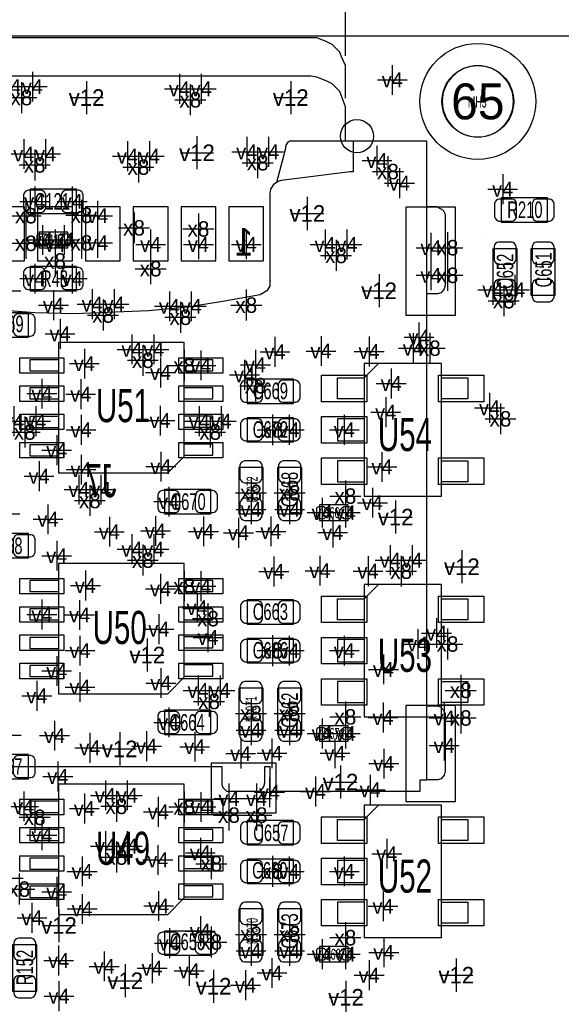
# Model space of a CAD drawing. Extents: x -36 to 384, y -28 to 269.
# Tile 45 of 53: x 30 to 42, y 58 to 80. Entities that reach past the tile are written whole.
import ezdxf
from ezdxf.enums import TextEntityAlignment as Align

# ---------------------------------------------------------------- set-up
doc = ezdxf.new("R2010")
doc.units = 0
for name, color, linetype in [('BG_OUTLINE', 7, 'CONTINUOUS'), ('BG_PANEL', 7, 'CONTINUOUS'), ('MA_NCLEGEND-1-16', 7, 'CONTINUOUS'), ('MA_NCLEGEND-1-2', 7, 'CONTINUOUS'), ('MA_NCLEGEND-14-15', 7, 'CONTINUOUS'), ('MA_NCLEGEND-15-16', 7, 'CONTINUOUS'), ('MA_NCLEGEND-2-3', 7, 'CONTINUOUS'), ('MA_NCLEGEND-3-14', 7, 'CONTINUOUS'), ('PG_ASSEMBLY_BOTTOM', 7, 'CONTINUOUS'), ('PG_ASSEMBLY_TOP', 7, 'CONTINUOUS'), ('PIN_BOTTOM', 7, 'CONTINUOUS'), ('PIN_TOP', 7, 'CONTINUOUS'), ('RD_ASSEMBLY_BOTTOM', 7, 'CONTINUOUS'), ('RD_ASSEMBLY_TOP', 7, 'CONTINUOUS')]:
    doc.layers.add(name, color=color, linetype=linetype)

# ---------------------------------------------------------------- blocks, each defined once
blk = doc.blocks.new('FIGURE_CROSS')
for points in [[(0, 0.5), (0, -0.5)], [(-0.5, 0), (0.5, 0)]]:
    blk.add_lwpolyline(points)
blk = doc.blocks.new('FIGURE_CIRCLE')
blk.add_circle((0, 0), 0.5)

msp = doc.modelspace()

# ---------------------------------------------------------------- linework, layer by layer
at = {"layer": 'BG_OUTLINE'}
msp.add_lwpolyline([(50.000002, 0), (50.000002, 79.999992), (0, 79.999992), (0, 0)], close=True, dxfattribs=at)
at = {"layer": 'BG_PANEL'}
for points in [[(34.726093, 75.9587), (34.725889, 75.9587)], [(40.622195, 75.453697), (40.621001, 75.453697)]]:
    msp.add_lwpolyline(points, dxfattribs=at)
at = {"layer": 'PG_ASSEMBLY_BOTTOM'}
for points in [[(37.453291, 79.545688), (37.453291, 83.11929), (37.364899, 83.339991), (37.320703, 83.450176), (37.144503, 83.626681), (37.012093, 83.693), (36.791392, 83.759091), (36.659109, 83.781189), (27.261591, 83.781189), (27.107109, 83.759091), (26.886408, 83.693), (26.798295, 83.648779), (26.599591, 83.450176), (26.533602, 83.339991), (26.467308, 83.11929), (26.44521, 82.98688), (26.44521, 79.501492)], [(37.453291, 78.5749), (37.453291, 79.324987), (37.364899, 79.52359), (37.320703, 79.633877), (37.144503, 79.810381), (37.012093, 79.876396), (36.791392, 79.964788), (27.107109, 79.964788), (26.886408, 79.876396), (26.798295, 79.832479), (26.599591, 79.655975), (26.533602, 79.52359), (26.467308, 79.303194), (26.44521, 79.170581), (26.44521, 78.641194)], [(37.453291, 77.582293), (37.453291, 78.376297), (37.320703, 78.729383), (37.144503, 78.905887), (37.012093, 78.972181), (36.791392, 79.060294), (36.659109, 79.082392), (27.261591, 79.082392), (27.107109, 79.060294), (26.886408, 78.972181), (26.776197, 78.905887), (26.599591, 78.729383), (26.533602, 78.619096), (26.467308, 78.398675), (26.44521, 78.266087), (26.44521, 77.582293)], [(27.813, 63.199289), (34.6075, 63.199289), (34.6075, 62.779885), (34.629598, 62.713895), (34.717711, 62.625478), (35.4457, 62.625478), (35.511994, 62.647576), (35.578009, 62.735993), (35.600107, 62.824081), (35.600107, 63.199289), (35.710597, 63.199289), (35.710597, 62.625478), (39.173912, 62.625478), (39.173912, 62.8904), (39.328293, 62.8904), (39.328293, 77.582293)], [(39.328293, 77.582293), (37.629592, 77.582293), (37.629592, 76.876377), (37.563298, 76.875894), (35.97529, 76.677799), (35.908996, 76.655676), (35.798811, 76.589687), (35.732491, 76.4794), (35.710597, 76.390983), (35.710597, 74.251287), (35.644303, 74.140898), (35.489896, 74.052684), (34.629598, 73.898277), (33.813191, 73.765994), (32.930795, 73.67778), (31.210301, 73.611486), (30.305807, 73.633584), (29.224707, 73.721798)], [(37.629592, 77.582293), (36.173689, 77.582293), (36.129697, 77.560195), (36.085501, 77.493876), (36.063403, 77.383691), (35.8648, 76.633578)], [(39.328293, 76.082195), (39.548791, 76.082195), (39.703197, 75.993981), (39.747393, 75.90569), (39.747393, 74.273385), (39.725295, 74.185094), (39.659306, 74.09688), (39.570889, 74.074782), (39.328293, 74.074782)], [(39.328293, 64.588898), (39.548791, 64.588898), (39.637208, 64.5668), (39.703197, 64.500785), (39.747393, 64.412698), (39.747393, 63.089079), (39.725295, 63.000687), (39.659306, 62.912498), (39.570889, 62.8904), (39.328293, 62.8904)]]:
    msp.add_lwpolyline(points, dxfattribs=at)
at = {"layer": 'PG_ASSEMBLY_TOP'}
msp.add_lwpolyline([(41.319018, 78.499843, 1), (39.68082, 78.499843, 1), (41.319018, 78.499843)], format="xyb", dxfattribs=at)
for points in [[(31.2674, 76.4794), (30.2006, 76.4794), (30.2006, 75.9206), (31.2674, 75.9206)], [(42.10431, 76.27874), (41.03751, 76.27874), (41.03751, 75.71994), (42.10431, 75.71994)], [(40.84701, 75.11034), (40.84701, 74.04354), (41.40581, 74.04354), (41.40581, 75.11034)], [(41.72331, 75.11034), (41.72331, 74.04354), (42.28211, 74.04354), (42.28211, 75.11034)], [(30.2006, 74.1426), (31.2674, 74.1426), (31.2674, 74.7014), (30.2006, 74.7014)], [(30.1625, 73.6346), (29.0957, 73.6346), (29.0957, 73.0758), (30.1625, 73.0758)], [(33.7439, 72.9488), (30.8483, 72.9488), (30.8483, 69.9516), (33.3629, 69.9516), (33.7439, 70.3326)], [(37.8841, 69.4182), (39.6621, 69.4182), (39.6621, 72.4662), (37.8841, 72.4662)], [(36.2585, 72.1106), (35.1917, 72.1106), (35.1917, 71.5518), (36.2585, 71.5518)], [(36.2585, 71.2216), (35.1917, 71.2216), (35.1917, 70.6628), (36.2585, 70.6628)], [(35.56, 69.0118), (35.56, 70.0786), (35.0012, 70.0786), (35.0012, 69.0118)], [(35.8902, 70.0786), (35.8902, 69.0118), (36.449, 69.0118), (36.449, 70.0786)], [(34.3535, 69.5706), (33.2867, 69.5706), (33.2867, 69.0118), (34.3535, 69.0118)], [(30.1625, 68.5546), (29.0957, 68.5546), (29.0957, 67.9958), (30.1625, 67.9958)], [(33.7439, 67.8688), (30.8483, 67.8688), (30.8483, 64.8716), (33.3629, 64.8716), (33.7439, 65.2526)], [(37.8841, 64.3382), (39.6621, 64.3382), (39.6621, 67.3862), (37.8841, 67.3862)], [(36.2585, 67.0306), (35.1917, 67.0306), (35.1917, 66.4718), (36.2585, 66.4718)], [(36.2585, 66.1416), (35.1917, 66.1416), (35.1917, 65.5828), (36.2585, 65.5828)], [(35.56, 63.9318), (35.56, 64.9986), (35.0012, 64.9986), (35.0012, 63.9318)], [(35.8902, 64.9986), (35.8902, 63.9318), (36.449, 63.9318), (36.449, 64.9986)], [(34.3535, 64.4906), (33.2867, 64.4906), (33.2867, 63.9318), (34.3535, 63.9318)], [(30.1625, 63.4746), (29.0957, 63.4746), (29.0957, 62.9158), (30.1625, 62.9158)], [(33.7439, 62.7888), (30.8483, 62.7888), (30.8483, 59.7916), (33.3629, 59.7916), (33.7439, 60.1726)], [(37.8841, 59.2582), (39.6621, 59.2582), (39.6621, 62.3062), (37.8841, 62.3062)], [(36.2585, 61.9506), (35.1917, 61.9506), (35.1917, 61.3918), (36.2585, 61.3918)], [(36.2585, 61.0616), (35.1917, 61.0616), (35.1917, 60.5028), (36.2585, 60.5028)], [(35.56, 58.8518), (35.56, 59.9186), (35.0012, 59.9186), (35.0012, 58.8518)], [(35.8902, 59.9186), (35.8902, 58.8518), (36.449, 58.8518), (36.449, 59.9186)], [(34.3535, 59.4106), (33.2867, 59.4106), (33.2867, 58.8518), (34.3535, 58.8518)], [(30.353, 58.0263), (30.353, 59.0931), (29.7942, 59.0931), (29.7942, 58.0263)]]:
    msp.add_lwpolyline(points, close=True, dxfattribs=at)
for points in [[(31.0642, 75.4888), (30.4038, 75.4888), (30.4038, 75.1332), (31.0642, 75.1332), (31.0642, 75.4888)], [(30.8483, 72.5551), (30.1879, 72.5551), (30.1879, 72.3011), (30.8483, 72.3011)], [(33.7439, 72.3011), (34.4043, 72.3011), (34.4043, 72.5551), (33.7439, 72.5551)], [(37.8841, 71.6534), (37.2745, 71.6534), (37.2745, 72.136), (37.8841, 72.136), (38.2143, 72.4662)], [(39.6621, 72.136), (40.2717, 72.136), (40.2717, 71.6534), (39.6621, 71.6534)], [(30.8483, 71.9074), (30.1879, 71.9074), (30.1879, 71.6534), (30.8483, 71.6534)], [(33.7439, 71.6534), (34.4043, 71.6534), (34.4043, 71.9074), (33.7439, 71.9074)], [(30.8483, 71.247), (30.1879, 71.247), (30.1879, 70.993), (30.8483, 70.993)], [(33.7439, 71.0057), (34.4043, 71.0057), (34.4043, 71.2597), (33.7439, 71.2597)], [(37.8841, 71.1962), (37.2745, 71.1962), (37.2745, 70.6882), (37.8841, 70.6882)], [(30.8483, 70.5993), (30.1879, 70.5993), (30.1879, 70.3453), (30.8483, 70.3453)], [(33.7439, 70.358), (34.4043, 70.358), (34.4043, 70.612), (33.7439, 70.612)], [(37.8841, 70.231), (37.2745, 70.231), (37.2745, 69.7484), (37.8841, 69.7484)], [(39.6621, 70.231), (40.2717, 70.231), (40.2717, 69.7484), (39.6621, 69.7484)], [(37.5158, 69.215), (36.8554, 69.215), (36.8554, 68.8594), (37.5158, 68.8594), (37.5158, 69.215)], [(30.8483, 67.4751), (30.1879, 67.4751), (30.1879, 67.2211), (30.8483, 67.2211)], [(33.7439, 67.2211), (34.4043, 67.2211), (34.4043, 67.4751), (33.7439, 67.4751)], [(37.8841, 66.5734), (37.2745, 66.5734), (37.2745, 67.056), (37.8841, 67.056), (38.2143, 67.3862)], [(39.6621, 67.056), (40.2717, 67.056), (40.2717, 66.5734), (39.6621, 66.5734)], [(30.8483, 66.8274), (30.1879, 66.8274), (30.1879, 66.5734), (30.8483, 66.5734)], [(33.7439, 66.5734), (34.4043, 66.5734), (34.4043, 66.8274), (33.7439, 66.8274)], [(30.8483, 66.167), (30.1879, 66.167), (30.1879, 65.913), (30.8483, 65.913)], [(33.7439, 65.9257), (34.4043, 65.9257), (34.4043, 66.1797), (33.7439, 66.1797)], [(37.8841, 66.1162), (37.2745, 66.1162), (37.2745, 65.6082), (37.8841, 65.6082)], [(30.8483, 65.5193), (30.1879, 65.5193), (30.1879, 65.2653), (30.8483, 65.2653)], [(33.7439, 65.278), (34.4043, 65.278), (34.4043, 65.532), (33.7439, 65.532)], [(37.8841, 65.151), (37.2745, 65.151), (37.2745, 64.6684), (37.8841, 64.6684)], [(39.6621, 65.151), (40.2717, 65.151), (40.2717, 64.6684), (39.6621, 64.6684)], [(37.5158, 64.135), (36.8554, 64.135), (36.8554, 63.7794), (37.5158, 63.7794), (37.5158, 64.135)], [(30.8483, 62.3951), (30.1879, 62.3951), (30.1879, 62.1411), (30.8483, 62.1411)], [(33.7439, 62.1411), (34.4043, 62.1411), (34.4043, 62.3951), (33.7439, 62.3951)], [(37.8841, 61.4934), (37.2745, 61.4934), (37.2745, 61.976), (37.8841, 61.976), (38.2143, 62.3062)], [(39.6621, 61.976), (40.2717, 61.976), (40.2717, 61.4934), (39.6621, 61.4934)], [(30.8483, 61.7474), (30.1879, 61.7474), (30.1879, 61.4934), (30.8483, 61.4934)], [(33.7439, 61.4934), (34.4043, 61.4934), (34.4043, 61.7474), (33.7439, 61.7474)], [(30.8483, 61.087), (30.1879, 61.087), (30.1879, 60.833), (30.8483, 60.833)], [(33.7439, 60.8457), (34.4043, 60.8457), (34.4043, 61.0997), (33.7439, 61.0997)], [(37.8841, 61.0362), (37.2745, 61.0362), (37.2745, 60.5282), (37.8841, 60.5282)], [(30.8483, 60.4393), (30.1879, 60.4393), (30.1879, 60.1853), (30.8483, 60.1853)], [(33.7439, 60.198), (34.4043, 60.198), (34.4043, 60.452), (33.7439, 60.452)], [(37.8841, 60.071), (37.2745, 60.071), (37.2745, 59.5884), (37.8841, 59.5884)], [(39.6621, 60.071), (40.2717, 60.071), (40.2717, 59.5884), (39.6621, 59.5884)], [(37.5158, 59.055), (36.8554, 59.055), (36.8554, 58.6994), (37.5158, 58.6994), (37.5158, 59.055)]]:
    msp.add_lwpolyline(points, dxfattribs=at)
at = {"layer": 'PIN_BOTTOM'}
for points in [[(30.070552, 74.831194), (30.070552, 76.075794), (29.270452, 76.075794), (29.270452, 74.831194)], [(31.170651, 74.831194), (31.170651, 76.075794), (30.370551, 76.075794), (30.370551, 74.831194)], [(32.270446, 74.831194), (32.270446, 76.075794), (31.470346, 76.075794), (31.470346, 74.831194)], [(33.370545, 74.831194), (33.370545, 76.075794), (32.570445, 76.075794), (32.570445, 74.831194)], [(34.470543, 74.831194), (34.470543, 76.075794), (33.670443, 76.075794), (33.670443, 74.831194)], [(35.570643, 74.831194), (35.570643, 76.075794), (34.770543, 76.075794), (34.770543, 74.831194)], [(39.986991, 73.578999), (39.986991, 76.068199), (38.843991, 76.068199), (38.843991, 73.578999)], [(39.986991, 62.388496), (39.986991, 64.598296), (38.843991, 64.598296), (38.843991, 62.388496)], [(35.859695, 62.126901), (35.859695, 63.269901), (34.361095, 63.269901), (34.361095, 62.126901)]]:
    msp.add_lwpolyline(points, close=True, dxfattribs=at)
msp.add_circle((40.499919, 78.499843), 1.3335, dxfattribs=at)
at = {"layer": 'PIN_TOP'}
for points in [[(30.4546, 76.454), (30.1498, 76.454, 0.294587), (30.0482, 76.3524), (30.0482, 76.0476, 0.294587), (30.1498, 75.946), (30.4546, 75.946, 0.294587), (30.5562, 76.0476), (30.5562, 76.3524, 0.294587)], [(31.3182, 76.454), (31.0134, 76.454, 0.294587), (30.9118, 76.3524), (30.9118, 76.0476, 0.294587), (31.0134, 75.946), (31.3182, 75.946, 0.294587), (31.4198, 76.0476), (31.4198, 76.3524, 0.294587)], [(41.29151, 76.25334), (40.98671, 76.25334, 0.294587), (40.88511, 76.15174), (40.88511, 75.84694, 0.294587), (40.98671, 75.74534), (41.29151, 75.74534, 0.294587), (41.39311, 75.84694), (41.39311, 76.15174, 0.294587)], [(42.15511, 76.25334), (41.85031, 76.25334, 0.294587), (41.74871, 76.15174), (41.74871, 75.84694, 0.294587), (41.85031, 75.74534), (42.15511, 75.74534, 0.294587), (42.25671, 75.84694), (42.25671, 76.15174, 0.294587)], [(30.611089, 75.2221, -0.414214), (30.560289, 75.1713), (30.407889, 75.1713, -0.414214), (30.357089, 75.2221), (30.357089, 75.3999, -0.414214), (30.407889, 75.4507), (30.560289, 75.4507, -0.414214), (30.611089, 75.3999)], [(31.110911, 75.2221, -0.414214), (31.060111, 75.1713), (30.907711, 75.1713, -0.414214), (30.856911, 75.2221), (30.856911, 75.3999, -0.414214), (30.907711, 75.4507), (31.060111, 75.4507, -0.414214), (31.110911, 75.3999)], [(40.87241, 75.16114), (40.87241, 74.85634, 0.294587), (40.97401, 74.75474), (41.27881, 74.75474, 0.294587), (41.38041, 74.85634), (41.38041, 75.16114, 0.294587), (41.27881, 75.26274), (40.97401, 75.26274, 0.294587)], [(41.74871, 75.16114), (41.74871, 74.85634, 0.294587), (41.85031, 74.75474), (42.15511, 74.75474, 0.294587), (42.25671, 74.85634), (42.25671, 75.16114, 0.294587), (42.15511, 75.26274), (41.85031, 75.26274, 0.294587)], [(30.1498, 74.168), (30.4546, 74.168, 0.294587), (30.5562, 74.2696), (30.5562, 74.5744, 0.294587), (30.4546, 74.676), (30.1498, 74.676, 0.294587), (30.0482, 74.5744), (30.0482, 74.2696, 0.294587)], [(31.0134, 74.168), (31.3182, 74.168, 0.294587), (31.4198, 74.2696), (31.4198, 74.5744, 0.294587), (31.3182, 74.676), (31.0134, 74.676, 0.294587), (30.9118, 74.5744), (30.9118, 74.2696, 0.294587)], [(40.87241, 74.29754), (40.87241, 73.99274, 0.294587), (40.97401, 73.89114), (41.27881, 73.89114, 0.294587), (41.38041, 73.99274), (41.38041, 74.29754, 0.294587), (41.27881, 74.39914), (40.97401, 74.39914, 0.294587)], [(41.74871, 74.29754), (41.74871, 73.99274, 0.294587), (41.85031, 73.89114), (42.15511, 73.89114, 0.294587), (42.25671, 73.99274), (42.25671, 74.29754, 0.294587), (42.15511, 74.39914), (41.85031, 74.39914, 0.294587)], [(30.2133, 73.6092), (29.9085, 73.6092, 0.294587), (29.8069, 73.5076), (29.8069, 73.2028, 0.294587), (29.9085, 73.1012), (30.2133, 73.1012, 0.294587), (30.3149, 73.2028), (30.3149, 73.5076, 0.294587)], [(35.4457, 72.0852), (35.1409, 72.0852, 0.294587), (35.0393, 71.9836), (35.0393, 71.6788, 0.294587), (35.1409, 71.5772), (35.4457, 71.5772, 0.294587), (35.5473, 71.6788), (35.5473, 71.9836, 0.294587)], [(36.3093, 72.0852), (36.0045, 72.0852, 0.294587), (35.9029, 71.9836), (35.9029, 71.6788, 0.294587), (36.0045, 71.5772), (36.3093, 71.5772, 0.294587), (36.4109, 71.6788), (36.4109, 71.9836, 0.294587)], [(35.4457, 71.1962), (35.1409, 71.1962, 0.294587), (35.0393, 71.0946), (35.0393, 70.7898, 0.294587), (35.1409, 70.6882), (35.4457, 70.6882, 0.294587), (35.5473, 70.7898), (35.5473, 71.0946, 0.294587)], [(36.3093, 71.1962), (36.0045, 71.1962, 0.294587), (35.9029, 71.0946), (35.9029, 70.7898, 0.294587), (36.0045, 70.6882), (36.3093, 70.6882, 0.294587), (36.4109, 70.7898), (36.4109, 71.0946, 0.294587)], [(35.5346, 69.8246), (35.5346, 70.1294, 0.294587), (35.433, 70.231), (35.1282, 70.231, 0.294587), (35.0266, 70.1294), (35.0266, 69.8246, 0.294587), (35.1282, 69.723), (35.433, 69.723, 0.294587)], [(35.9156, 70.1294), (35.9156, 69.8246, 0.294587), (36.0172, 69.723), (36.322, 69.723, 0.294587), (36.4236, 69.8246), (36.4236, 70.1294, 0.294587), (36.322, 70.231), (36.0172, 70.231, 0.294587)], [(33.5407, 69.5452), (33.2359, 69.5452, 0.294587), (33.1343, 69.4436), (33.1343, 69.1388, 0.294587), (33.2359, 69.0372), (33.5407, 69.0372, 0.294587), (33.6423, 69.1388), (33.6423, 69.4436, 0.294587)], [(34.4043, 69.5452), (34.0995, 69.5452, 0.294587), (33.9979, 69.4436), (33.9979, 69.1388, 0.294587), (34.0995, 69.0372), (34.4043, 69.0372, 0.294587), (34.5059, 69.1388), (34.5059, 69.4436, 0.294587)], [(35.5346, 68.961), (35.5346, 69.2658, 0.294587), (35.433, 69.3674), (35.1282, 69.3674, 0.294587), (35.0266, 69.2658), (35.0266, 68.961, 0.294587), (35.1282, 68.8594), (35.433, 68.8594, 0.294587)], [(35.9156, 69.2658), (35.9156, 68.961, 0.294587), (36.0172, 68.8594), (36.322, 68.8594, 0.294587), (36.4236, 68.961), (36.4236, 69.2658, 0.294587), (36.322, 69.3674), (36.0172, 69.3674, 0.294587)], [(36.955197, 68.8975), (36.8427, 68.8975, -0.414214), (36.7919, 68.9483), (36.7919, 69.1261, -0.414214), (36.8427, 69.1769), (36.955197, 69.1769), (37.0459, 69.098897), (37.0459, 68.975503)], [(37.416003, 69.1769), (37.5285, 69.1769, -0.414214), (37.5793, 69.1261), (37.5793, 68.9483, -0.414214), (37.5285, 68.8975), (37.416003, 68.8975), (37.3253, 68.975503), (37.3253, 69.098897)], [(30.2133, 68.5292), (29.9085, 68.5292, 0.294587), (29.8069, 68.4276), (29.8069, 68.1228, 0.294587), (29.9085, 68.0212), (30.2133, 68.0212, 0.294587), (30.3149, 68.1228), (30.3149, 68.4276, 0.294587)], [(35.4457, 67.0052), (35.1409, 67.0052, 0.294587), (35.0393, 66.9036), (35.0393, 66.5988, 0.294587), (35.1409, 66.4972), (35.4457, 66.4972, 0.294587), (35.5473, 66.5988), (35.5473, 66.9036, 0.294587)], [(36.3093, 67.0052), (36.0045, 67.0052, 0.294587), (35.9029, 66.9036), (35.9029, 66.5988, 0.294587), (36.0045, 66.4972), (36.3093, 66.4972, 0.294587), (36.4109, 66.5988), (36.4109, 66.9036, 0.294587)], [(35.4457, 66.1162), (35.1409, 66.1162, 0.294587), (35.0393, 66.0146), (35.0393, 65.7098, 0.294587), (35.1409, 65.6082), (35.4457, 65.6082, 0.294587), (35.5473, 65.7098), (35.5473, 66.0146, 0.294587)], [(36.3093, 66.1162), (36.0045, 66.1162, 0.294587), (35.9029, 66.0146), (35.9029, 65.7098, 0.294587), (36.0045, 65.6082), (36.3093, 65.6082, 0.294587), (36.4109, 65.7098), (36.4109, 66.0146, 0.294587)], [(35.5346, 64.7446), (35.5346, 65.0494, 0.294587), (35.433, 65.151), (35.1282, 65.151, 0.294587), (35.0266, 65.0494), (35.0266, 64.7446, 0.294587), (35.1282, 64.643), (35.433, 64.643, 0.294587)], [(35.9156, 65.0494), (35.9156, 64.7446, 0.294587), (36.0172, 64.643), (36.322, 64.643, 0.294587), (36.4236, 64.7446), (36.4236, 65.0494, 0.294587), (36.322, 65.151), (36.0172, 65.151, 0.294587)], [(33.5407, 64.4652), (33.2359, 64.4652, 0.294587), (33.1343, 64.3636), (33.1343, 64.0588, 0.294587), (33.2359, 63.9572), (33.5407, 63.9572, 0.294587), (33.6423, 64.0588), (33.6423, 64.3636, 0.294587)], [(34.4043, 64.4652), (34.0995, 64.4652, 0.294587), (33.9979, 64.3636), (33.9979, 64.0588, 0.294587), (34.0995, 63.9572), (34.4043, 63.9572, 0.294587), (34.5059, 64.0588), (34.5059, 64.3636, 0.294587)], [(35.5346, 63.881), (35.5346, 64.1858, 0.294587), (35.433, 64.2874), (35.1282, 64.2874, 0.294587), (35.0266, 64.1858), (35.0266, 63.881, 0.294587), (35.1282, 63.7794), (35.433, 63.7794, 0.294587)], [(35.9156, 64.1858), (35.9156, 63.881, 0.294587), (36.0172, 63.7794), (36.322, 63.7794, 0.294587), (36.4236, 63.881), (36.4236, 64.1858, 0.294587), (36.322, 64.2874), (36.0172, 64.2874, 0.294587)], [(36.955197, 63.8175), (36.8427, 63.8175, -0.414214), (36.7919, 63.8683), (36.7919, 64.0461, -0.414214), (36.8427, 64.0969), (36.955197, 64.0969), (37.0459, 64.018897), (37.0459, 63.895503)], [(37.416003, 64.0969), (37.5285, 64.0969, -0.414214), (37.5793, 64.0461), (37.5793, 63.8683, -0.414214), (37.5285, 63.8175), (37.416003, 63.8175), (37.3253, 63.895503), (37.3253, 64.018897)], [(30.2133, 63.4492), (29.9085, 63.4492, 0.294587), (29.8069, 63.3476), (29.8069, 63.0428, 0.294587), (29.9085, 62.9412), (30.2133, 62.9412, 0.294587), (30.3149, 63.0428), (30.3149, 63.3476, 0.294587)], [(35.4457, 61.9252), (35.1409, 61.9252, 0.294587), (35.0393, 61.8236), (35.0393, 61.5188, 0.294587), (35.1409, 61.4172), (35.4457, 61.4172, 0.294587), (35.5473, 61.5188), (35.5473, 61.8236, 0.294587)], [(36.3093, 61.9252), (36.0045, 61.9252, 0.294587), (35.9029, 61.8236), (35.9029, 61.5188, 0.294587), (36.0045, 61.4172), (36.3093, 61.4172, 0.294587), (36.4109, 61.5188), (36.4109, 61.8236, 0.294587)], [(35.4457, 61.0362), (35.1409, 61.0362, 0.294587), (35.0393, 60.9346), (35.0393, 60.6298, 0.294587), (35.1409, 60.5282), (35.4457, 60.5282, 0.294587), (35.5473, 60.6298), (35.5473, 60.9346, 0.294587)], [(36.3093, 61.0362), (36.0045, 61.0362, 0.294587), (35.9029, 60.9346), (35.9029, 60.6298, 0.294587), (36.0045, 60.5282), (36.3093, 60.5282, 0.294587), (36.4109, 60.6298), (36.4109, 60.9346, 0.294587)], [(35.5346, 59.6646), (35.5346, 59.9694, 0.294587), (35.433, 60.071), (35.1282, 60.071, 0.294587), (35.0266, 59.9694), (35.0266, 59.6646, 0.294587), (35.1282, 59.563), (35.433, 59.563, 0.294587)], [(35.9156, 59.9694), (35.9156, 59.6646, 0.294587), (36.0172, 59.563), (36.322, 59.563, 0.294587), (36.4236, 59.6646), (36.4236, 59.9694, 0.294587), (36.322, 60.071), (36.0172, 60.071, 0.294587)], [(33.5407, 59.3852), (33.2359, 59.3852, 0.294587), (33.1343, 59.2836), (33.1343, 58.9788, 0.294587), (33.2359, 58.8772), (33.5407, 58.8772, 0.294587), (33.6423, 58.9788), (33.6423, 59.2836, 0.294587)], [(34.4043, 59.3852), (34.0995, 59.3852, 0.294587), (33.9979, 59.2836), (33.9979, 58.9788, 0.294587), (34.0995, 58.8772), (34.4043, 58.8772, 0.294587), (34.5059, 58.9788), (34.5059, 59.2836, 0.294587)], [(30.3276, 58.8391), (30.3276, 59.1439, 0.294587), (30.226, 59.2455), (29.9212, 59.2455, 0.294587), (29.8196, 59.1439), (29.8196, 58.8391, 0.294587), (29.9212, 58.7375), (30.226, 58.7375, 0.294587)], [(35.5346, 58.801), (35.5346, 59.1058, 0.294587), (35.433, 59.2074), (35.1282, 59.2074, 0.294587), (35.0266, 59.1058), (35.0266, 58.801, 0.294587), (35.1282, 58.6994), (35.433, 58.6994, 0.294587)], [(35.9156, 59.1058), (35.9156, 58.801, 0.294587), (36.0172, 58.6994), (36.322, 58.6994, 0.294587), (36.4236, 58.801), (36.4236, 59.1058, 0.294587), (36.322, 59.2074), (36.0172, 59.2074, 0.294587)], [(36.955197, 58.7375), (36.8427, 58.7375, -0.414214), (36.7919, 58.7883), (36.7919, 58.9661, -0.414214), (36.8427, 59.0169), (36.955197, 59.0169), (37.0459, 58.938897), (37.0459, 58.815503)], [(37.416003, 59.0169), (37.5285, 59.0169, -0.414214), (37.5793, 58.9661), (37.5793, 58.7883, -0.414214), (37.5285, 58.7375), (37.416003, 58.7375), (37.3253, 58.815503), (37.3253, 58.938897)], [(30.3276, 57.9755), (30.3276, 58.2803, 0.294587), (30.226, 58.3819), (29.9212, 58.3819, 0.294587), (29.8196, 58.2803), (29.8196, 57.9755, 0.294587), (29.9212, 57.8739), (30.226, 57.8739, 0.294587)]]:
    msp.add_lwpolyline(points, format="xyb", close=True, dxfattribs=at)
for points in [[(30.9753, 72.603106), (30.9753, 72.247506), (29.9593, 72.247506), (29.9593, 72.603106)], [(34.6329, 72.603106), (34.6329, 72.247506), (33.6169, 72.247506), (33.6169, 72.603106)], [(36.9062, 71.587411), (36.9062, 72.197011), (37.9476, 72.197011), (37.9476, 71.587411)], [(39.5986, 71.587411), (39.5986, 72.197011), (40.64, 72.197011), (40.64, 71.587411)], [(30.9753, 71.953095), (30.9753, 71.597495), (29.9593, 71.597495), (29.9593, 71.953095)], [(34.6329, 71.953095), (34.6329, 71.597495), (33.6169, 71.597495), (33.6169, 71.953095)], [(30.9753, 71.302905), (30.9753, 70.947305), (29.9593, 70.947305), (29.9593, 71.302905)], [(34.6329, 71.302905), (34.6329, 70.947305), (33.6169, 70.947305), (33.6169, 71.302905)], [(36.9062, 70.6374), (36.9062, 71.247), (37.9476, 71.247), (37.9476, 70.6374)], [(30.9753, 70.652894), (30.9753, 70.297294), (29.9593, 70.297294), (29.9593, 70.652894)], [(34.6329, 70.652894), (34.6329, 70.297294), (33.6169, 70.297294), (33.6169, 70.652894)], [(36.9062, 69.687389), (36.9062, 70.296989), (37.9476, 70.296989), (37.9476, 69.687389)], [(39.5986, 69.687389), (39.5986, 70.296989), (40.64, 70.296989), (40.64, 69.687389)], [(30.9753, 67.523106), (30.9753, 67.167506), (29.9593, 67.167506), (29.9593, 67.523106)], [(34.6329, 67.523106), (34.6329, 67.167506), (33.6169, 67.167506), (33.6169, 67.523106)], [(36.9062, 66.507411), (36.9062, 67.117011), (37.9476, 67.117011), (37.9476, 66.507411)], [(39.5986, 66.507411), (39.5986, 67.117011), (40.64, 67.117011), (40.64, 66.507411)], [(30.9753, 66.873095), (30.9753, 66.517495), (29.9593, 66.517495), (29.9593, 66.873095)], [(34.6329, 66.873095), (34.6329, 66.517495), (33.6169, 66.517495), (33.6169, 66.873095)], [(30.9753, 66.222905), (30.9753, 65.867305), (29.9593, 65.867305), (29.9593, 66.222905)], [(34.6329, 66.222905), (34.6329, 65.867305), (33.6169, 65.867305), (33.6169, 66.222905)], [(36.9062, 65.5574), (36.9062, 66.167), (37.9476, 66.167), (37.9476, 65.5574)], [(30.9753, 65.572894), (30.9753, 65.217294), (29.9593, 65.217294), (29.9593, 65.572894)], [(34.6329, 65.572894), (34.6329, 65.217294), (33.6169, 65.217294), (33.6169, 65.572894)], [(36.9062, 64.607389), (36.9062, 65.216989), (37.9476, 65.216989), (37.9476, 64.607389)], [(39.5986, 64.607389), (39.5986, 65.216989), (40.64, 65.216989), (40.64, 64.607389)], [(30.9753, 62.443106), (30.9753, 62.087506), (29.9593, 62.087506), (29.9593, 62.443106)], [(34.6329, 62.443106), (34.6329, 62.087506), (33.6169, 62.087506), (33.6169, 62.443106)], [(36.9062, 61.427411), (36.9062, 62.037011), (37.9476, 62.037011), (37.9476, 61.427411)], [(39.5986, 61.427411), (39.5986, 62.037011), (40.64, 62.037011), (40.64, 61.427411)], [(30.9753, 61.793095), (30.9753, 61.437495), (29.9593, 61.437495), (29.9593, 61.793095)], [(34.6329, 61.793095), (34.6329, 61.437495), (33.6169, 61.437495), (33.6169, 61.793095)], [(30.9753, 61.142905), (30.9753, 60.787305), (29.9593, 60.787305), (29.9593, 61.142905)], [(34.6329, 61.142905), (34.6329, 60.787305), (33.6169, 60.787305), (33.6169, 61.142905)], [(36.9062, 60.4774), (36.9062, 61.087), (37.9476, 61.087), (37.9476, 60.4774)], [(30.9753, 60.492894), (30.9753, 60.137294), (29.9593, 60.137294), (29.9593, 60.492894)], [(34.6329, 60.492894), (34.6329, 60.137294), (33.6169, 60.137294), (33.6169, 60.492894)], [(36.9062, 59.527389), (36.9062, 60.136989), (37.9476, 60.136989), (37.9476, 59.527389)], [(39.5986, 59.527389), (39.5986, 60.136989), (40.64, 60.136989), (40.64, 59.527389)]]:
    msp.add_lwpolyline(points, close=True, dxfattribs=at)
for centre, radius in [((40.499919, 78.499843), 1.3335), ((37.719, 77.6986), 0.381)]:
    msp.add_circle(centre, radius, dxfattribs=at)

# ---------------------------------------------------------------- block references
at = {"layer": 'MA_NCLEGEND-1-16'}
for name, p, xscale, yscale in [('FIGURE_CIRCLE', (40.499919, 78.499843), 1.651, 1.651), ('FIGURE_CROSS', (31.496, 78.5876), 0.762, 0.762), ('FIGURE_CROSS', (36.195, 78.5876), 0.762, 0.762), ('FIGURE_CROSS', (34.036, 77.3176), 0.762, 0.762), ('FIGURE_CROSS', (36.576, 75.9206), 0.762, 0.762), ('FIGURE_CROSS', (38.227, 74.1426), 0.762, 0.762), ('FIGURE_CROSS', (38.608, 68.9356), 0.762, 0.762), ('FIGURE_CROSS', (40.132, 67.7926), 0.762, 0.762), ('FIGURE_CROSS', (32.893, 65.7606), 0.762, 0.762), ('FIGURE_CROSS', (32.258, 63.6016), 0.762, 0.762), ('FIGURE_CROSS', (37.338, 62.8396), 0.762, 0.762), ('FIGURE_CROSS', (30.861, 59.5376), 0.762, 0.762), ('FIGURE_CROSS', (40.005, 58.3946), 0.762, 0.762), ('FIGURE_CROSS', (32.385, 58.2676), 0.762, 0.762), ('FIGURE_CROSS', (34.417, 58.1406), 0.762, 0.762), ('FIGURE_CROSS', (37.465, 57.8866), 0.762, 0.762)]:
    msp.add_blockref(name, p, dxfattribs=dict(at, xscale=xscale, yscale=yscale))
at = {"layer": 'MA_NCLEGEND-1-2', "xscale": 0.6858, "yscale": 0.6858}
for p in [(30.248835, 78.839035), (34.135035, 78.788235), (30.553635, 77.289635), (32.941235, 77.238835), (35.684435, 77.340435), (38.6969, 76.6191), (30.3022, 76.2), (31.1658, 76.2), (30.484089, 75.311), (30.983911, 75.311), (37.487835, 75.206835), (30.3022, 74.422), (31.1658, 74.422), (29.6418, 74.1426), (30.734, 73.8124), (32.128435, 73.835235), (33.906435, 73.784435), (30.8864, 73.152), (33.042835, 72.793835), (35.831424, 72.737929), (36.891112, 72.755912), (37.9984, 72.7456), (39.0144, 72.8218), (31.4452, 72.4662), (34.1249, 72.425306), (35.3822, 72.4408), (33.1978, 72.263), (30.4673, 71.775295), (38.3794, 71.3486), (33.187488, 71.155712), (31.369, 70.9422), (36.1569, 70.9422), (37.4269, 70.9422), (30.8102, 70.475094), (31.369, 70.0278), (33.205471, 70.096024), (38.292888, 70.088912), (30.4038, 69.8754), (31.823635, 69.568035), (33.3883, 69.2912), (38.0746, 69.2658), (29.6164, 69.0118), (35.2806, 69.1134), (36.1696, 69.1134), (36.9189, 69.0372), (37.4523, 69.0372), (30.607, 68.8848), (32.021424, 68.597729), (33.081112, 68.615712), (34.1884, 68.6054), (34.993224, 68.572329), (35.7378, 68.6054), (37.1602, 68.58), (33.042835, 68.196435), (30.8102, 68.0466), (38.986435, 67.942435), (35.806024, 67.683329), (36.865712, 67.701312), (37.973, 67.691), (31.4706, 67.3608), (33.1978, 67.2846), (34.1249, 67.345306), (30.4673, 66.695295), (33.1597, 66.3575), (31.3436, 65.8622), (36.1569, 65.8622), (37.4269, 65.8622), (39.116, 66.0146), (30.8102, 65.395094), (38.3286, 65.4304), (31.3436, 65.024), (33.205471, 65.117624), (30.353, 64.8208), (38.318288, 64.323112), (33.3883, 64.2112), (35.2806, 64.0334), (36.1696, 64.0334), (29.652112, 63.916712), (30.7594, 63.9064), (36.9189, 63.9572), (37.4523, 63.9572), (31.5722, 63.627), (32.877912, 63.662712), (33.9852, 63.6524), (35.044024, 63.492329), (35.7632, 63.5), (37.211, 63.5), (38.336271, 63.263424), (30.8356, 62.9666), (38.0238, 62.6618), (32.433235, 62.532235), (35.704424, 62.603329), (36.764112, 62.621312), (31.4452, 62.23), (34.1249, 62.265306), (33.147, 62.1538), (30.4673, 61.615295), (32.433235, 61.363835), (38.4048, 61.1886), (33.136688, 61.046512), (31.3944, 60.7822), (36.1569, 60.7822), (37.4269, 60.7822), (30.8102, 60.315094), (33.154671, 59.986824), (38.318288, 59.979712), (30.2387, 59.7154), (31.3944, 59.9186), (33.401, 59.1312), (35.2806, 58.9534), (36.1696, 58.9534), (36.9189, 58.8772), (37.4523, 58.8772), (38.336271, 58.920024), (30.853329, 58.732776), (31.9024, 58.5978), (33.004912, 58.557312), (33.8582, 58.4962), (35.7632, 58.4454), (37.9984, 58.3946), (35.1536, 58.166), (30.861, 57.912)]:
    msp.add_blockref('FIGURE_CROSS', p, dxfattribs=at)
at = {"layer": 'MA_NCLEGEND-14-15', "xscale": 0.6858, "yscale": 0.6858}
for p in [(29.745965, 78.839035), (33.632165, 78.788235), (30.050765, 77.289635), (32.438365, 77.238835), (35.181565, 77.340435), (38.178765, 77.137235), (29.718, 75.8698), (31.75, 75.8698), (29.718, 75.2348), (30.770601, 75.2094), (31.75, 75.244198), (32.970495, 75.2094), (34.070493, 75.2094), (35.170593, 75.2094), (36.984965, 75.206835), (39.4208, 75.1332), (39.4208, 74.4982), (40.845765, 74.165435), (31.625565, 73.835235), (33.403565, 73.784435), (39.143965, 73.073235), (32.539965, 72.793835), (35.130765, 72.209635), (40.769565, 71.447635), (29.822165, 71.142835), (34.089365, 71.142835), (31.320765, 69.568035), (32.539965, 68.196435), (38.483565, 67.942435), (34.038565, 66.850235), (39.550365, 66.266035), (34.063965, 64.945235), (39.7256, 64.3128), (39.7256, 63.6778), (31.930365, 62.532235), (34.7726, 62.4586), (35.4076, 62.4586), (30.050765, 62.278235), (31.930365, 61.363835), (34.114765, 61.211435), (29.695165, 60.627235), (34.114765, 59.408035)]:
    msp.add_blockref('FIGURE_CROSS', p, dxfattribs=at)
at = {"layer": 'MA_NCLEGEND-15-16', "xscale": 0.6858, "yscale": 0.6858}
for p in [(29.745965, 78.839035), (33.632165, 78.788235), (30.050765, 77.289635), (32.438365, 77.238835), (35.181565, 77.340435), (38.178765, 77.137235), (29.718, 75.8698), (31.75, 75.8698), (29.718, 75.2348), (30.770601, 75.2094), (31.75, 75.244198), (32.970495, 75.2094), (34.070493, 75.2094), (35.170593, 75.2094), (36.984965, 75.206835), (39.4208, 75.1332), (39.4208, 74.4982), (40.845765, 74.165435), (39.143965, 73.073235), (40.769565, 71.447635), (38.483565, 67.942435), (39.550365, 66.266035), (34.063965, 64.945235), (39.7256, 64.3128), (39.7256, 63.6778), (31.930365, 62.532235), (34.7726, 62.4586), (35.4076, 62.4586), (30.050765, 62.278235), (31.930365, 61.363835), (34.114765, 61.211435), (29.695165, 60.627235), (34.114765, 59.408035)]:
    msp.add_blockref('FIGURE_CROSS', p, dxfattribs=at)
at = {"layer": 'MA_NCLEGEND-2-3', "xscale": 0.6858, "yscale": 0.6858}
for p in [(38.5318, 78.994), (30.248835, 78.839035), (34.135035, 78.788235), (30.553635, 77.289635), (32.941235, 77.238835), (35.684435, 77.340435), (38.6969, 76.6191), (41.0718, 76.4794), (30.3022, 76.2), (31.1658, 76.2), (30.484089, 75.311), (30.983911, 75.311), (37.487835, 75.206835), (30.3022, 74.422), (31.1658, 74.422), (29.6418, 74.1426), (41.348635, 74.165435), (30.734, 73.8124), (32.128435, 73.835235), (33.906435, 73.784435), (30.8864, 73.152), (33.042835, 72.793835), (35.831424, 72.737929), (36.891112, 72.755912), (37.9984, 72.7456), (39.0144, 72.8218), (31.4452, 72.4662), (34.1249, 72.425306), (35.3822, 72.4408), (33.1978, 72.263), (38.5064, 72.009), (31.361329, 71.762976), (38.3794, 71.3486), (30.325035, 71.142835), (33.187488, 71.155712), (34.592235, 71.142835), (31.369, 70.9422), (36.1569, 70.9422), (30.8102, 70.475094), (31.369, 70.0278), (33.205471, 70.096024), (38.292888, 70.088912), (30.4038, 69.8754), (31.823635, 69.568035), (33.3883, 69.2912), (38.0746, 69.2658), (29.6164, 69.0118), (35.2806, 69.1134), (36.1696, 69.1134), (37.4523, 69.0372), (30.607, 68.8848), (32.021424, 68.597729), (33.081112, 68.615712), (34.1884, 68.6054), (34.993224, 68.572329), (35.7378, 68.6054), (37.1602, 68.58), (33.042835, 68.196435), (30.8102, 68.0466), (38.986435, 67.942435), (35.806024, 67.683329), (36.865712, 67.701312), (37.973, 67.691), (31.4706, 67.3608), (33.1978, 67.2846), (34.1249, 67.345306), (31.335929, 66.682976), (33.1597, 66.3575), (34.29, 66.167), (31.3436, 65.8622), (36.1569, 65.8622), (39.116, 66.0146), (30.8102, 65.395094), (38.3286, 65.4304), (31.3436, 65.024), (33.205471, 65.117624), (34.566835, 64.945235), (30.353, 64.8208), (38.318288, 64.323112), (33.3883, 64.2112), (35.2806, 64.0334), (36.1696, 64.0334), (29.652112, 63.916712), (30.7594, 63.9064), (37.4523, 63.9572), (31.5722, 63.627), (32.877912, 63.662712), (33.9852, 63.6524), (35.044024, 63.492329), (35.7632, 63.5), (37.211, 63.5), (38.336271, 63.263424), (30.8356, 62.9666), (38.0238, 62.6618), (32.433235, 62.532235), (35.704424, 62.603329), (36.764112, 62.621312), (31.4452, 62.23), (34.1249, 62.265306), (33.147, 62.1538), (32.433235, 61.363835), (38.4048, 61.1886), (33.136688, 61.046512), (31.3944, 60.7822), (36.1569, 60.7822), (30.8102, 60.315094), (33.154671, 59.986824), (38.318288, 59.979712), (30.2387, 59.7154), (31.3944, 59.9186), (33.401, 59.1312), (35.2806, 58.9534), (36.1696, 58.9534), (37.4523, 58.8772), (38.336271, 58.920024), (30.853329, 58.732776), (31.9024, 58.5978), (33.004912, 58.557312), (33.8582, 58.4962), (35.7632, 58.4454), (37.9984, 58.3946), (35.1536, 58.166), (30.861, 57.912)]:
    msp.add_blockref('FIGURE_CROSS', p, dxfattribs=at)
at = {"layer": 'MA_NCLEGEND-3-14', "xscale": 0.7112, "yscale": 0.7112}
for p in [(29.9974, 78.5876), (33.8836, 78.5368), (30.3022, 77.0382), (32.6898, 76.9874), (35.433, 77.089), (38.4302, 76.8858), (30.099, 75.8698), (31.378398, 75.879198), (32.5882, 75.5904), (34.070493, 75.565), (30.099, 75.2348), (31.378398, 75.244198), (39.8018, 75.1332), (37.2364, 74.9554), (30.770601, 74.8284), (32.970495, 74.6506), (39.8018, 74.4982), (35.170593, 73.8124), (41.0972, 73.914), (31.877, 73.5838), (33.655, 73.533), (39.3954, 72.8218), (32.7914, 72.5424), (33.7439, 72.425306), (35.3822, 71.9582), (41.021, 71.1962), (30.0736, 70.8914), (34.3408, 70.8914), (35.7759, 70.9422), (35.2806, 69.4944), (36.1696, 69.4944), (31.5722, 69.3166), (37.4523, 69.4182), (32.7914, 67.945), (38.735, 67.691), (33.7439, 67.345306), (34.29, 66.5988), (35.7759, 65.8622), (39.8018, 66.0146), (40.1066, 64.9478), (34.3154, 64.6938), (35.2806, 64.4144), (36.1696, 64.4144), (37.4523, 64.3382), (40.1066, 64.3128), (32.1818, 62.2808), (33.7439, 62.265306), (30.3022, 62.0268), (34.7726, 62.0776), (35.4076, 62.0776), (32.1818, 61.1124), (34.3662, 60.96), (35.7759, 60.7822), (29.9466, 60.3758), (35.2806, 59.3344), (36.1696, 59.3344), (37.4523, 59.2582), (34.3662, 59.1566)]:
    msp.add_blockref('FIGURE_CROSS', p, dxfattribs=at)

# ---------------------------------------------------------------- texts
at = {"layer": 'MA_NCLEGEND-1-16'}
for s, height, p in [('65', 0.8255, (40.499919, 78.499843)), ('v12', 0.381, (31.496, 78.5876)), ('v12', 0.381, (36.195, 78.5876)), ('v12', 0.381, (34.036, 77.3176)), ('v12', 0.381, (36.576, 75.9206)), ('v12', 0.381, (38.227, 74.1426)), ('v12', 0.381, (38.608, 68.9356)), ('v12', 0.381, (40.132, 67.7926)), ('v12', 0.381, (32.893, 65.7606)), ('v12', 0.381, (32.258, 63.6016)), ('v12', 0.381, (37.338, 62.8396)), ('v12', 0.381, (30.861, 59.5376)), ('v12', 0.381, (32.385, 58.2676)), ('v12', 0.381, (40.005, 58.3946)), ('v12', 0.381, (34.417, 58.1406)), ('v12', 0.381, (37.465, 57.8866))]:
    msp.add_text(s, height=height, dxfattribs=at).set_placement(p, align=Align.MIDDLE_CENTER)
at = {"layer": 'MA_NCLEGEND-1-2'}
for p in [(30.248835, 78.839035), (34.135035, 78.788235), (35.684435, 77.340435), (30.553635, 77.289635), (32.941235, 77.238835), (38.6969, 76.6191), (30.3022, 76.2), (31.1658, 76.2), (30.484089, 75.311), (30.983911, 75.311), (37.487835, 75.206835), (30.3022, 74.422), (31.1658, 74.422), (30.734, 73.8124), (32.128435, 73.835235), (33.906435, 73.784435), (30.8864, 73.152), (33.042835, 72.793835), (39.0144, 72.8218), (35.831424, 72.737929), (36.891112, 72.755912), (37.9984, 72.7456), (31.4452, 72.4662), (34.1249, 72.425306), (35.3822, 72.4408), (33.1978, 72.263), (30.4673, 71.775295), (38.3794, 71.3486), (33.187488, 71.155712), (31.369, 70.9422), (36.1569, 70.9422), (37.4269, 70.9422), (30.8102, 70.475094), (33.205471, 70.096024), (38.292888, 70.088912), (30.4038, 69.8754), (31.369, 70.0278), (31.823635, 69.568035), (33.3883, 69.2912), (38.0746, 69.2658), (35.2806, 69.1134), (36.1696, 69.1134), (36.9189, 69.0372), (37.4523, 69.0372), (30.607, 68.8848), (32.021424, 68.597729), (33.081112, 68.615712), (34.1884, 68.6054), (34.993224, 68.572329), (35.7378, 68.6054), (37.1602, 68.58), (30.8102, 68.0466), (33.042835, 68.196435), (38.986435, 67.942435), (35.806024, 67.683329), (36.865712, 67.701312), (37.973, 67.691), (31.4706, 67.3608), (34.1249, 67.345306), (33.1978, 67.2846), (30.4673, 66.695295), (33.1597, 66.3575), (39.116, 66.0146), (31.3436, 65.8622), (36.1569, 65.8622), (37.4269, 65.8622), (30.8102, 65.395094), (38.3286, 65.4304), (33.205471, 65.117624), (31.3436, 65.024), (30.353, 64.8208), (33.3883, 64.2112), (38.318288, 64.323112), (35.2806, 64.0334), (36.1696, 64.0334), (36.9189, 63.9572), (37.4523, 63.9572), (30.7594, 63.9064), (31.5722, 63.627), (32.877912, 63.662712), (33.9852, 63.6524), (35.044024, 63.492329), (35.7632, 63.5), (37.211, 63.5), (38.336271, 63.263424), (30.8356, 62.9666), (35.704424, 62.603329), (36.764112, 62.621312), (38.0238, 62.6618), (32.433235, 62.532235), (31.4452, 62.23), (33.147, 62.1538), (34.1249, 62.265306), (30.4673, 61.615295), (32.433235, 61.363835), (33.136688, 61.046512), (38.4048, 61.1886), (31.3944, 60.7822), (36.1569, 60.7822), (37.4269, 60.7822), (30.8102, 60.315094), (31.3944, 59.9186), (33.154671, 59.986824), (38.318288, 59.979712), (30.2387, 59.7154), (33.401, 59.1312), (30.853329, 58.732776), (35.2806, 58.9534), (36.1696, 58.9534), (36.9189, 58.8772), (37.4523, 58.8772), (38.336271, 58.920024), (31.9024, 58.5978), (33.004912, 58.557312), (33.8582, 58.4962), (35.7632, 58.4454), (37.9984, 58.3946), (35.1536, 58.166), (30.861, 57.912)]:
    msp.add_text('v4', height=0.3429, dxfattribs=at).set_placement(p, align=Align.MIDDLE_CENTER)
at = {"layer": 'MA_NCLEGEND-14-15'}
for p in [(29.745965, 78.839035), (33.632165, 78.788235), (35.181565, 77.340435), (30.050765, 77.289635), (32.438365, 77.238835), (38.178765, 77.137235), (31.75, 75.8698), (30.770601, 75.2094), (31.75, 75.244198), (32.970495, 75.2094), (34.070493, 75.2094), (35.170593, 75.2094), (36.984965, 75.206835), (39.4208, 75.1332), (39.4208, 74.4982), (40.845765, 74.165435), (31.625565, 73.835235), (33.403565, 73.784435), (39.143965, 73.073235), (32.539965, 72.793835), (35.130765, 72.209635), (40.769565, 71.447635), (29.822165, 71.142835), (34.089365, 71.142835), (31.320765, 69.568035), (32.539965, 68.196435), (38.483565, 67.942435), (34.038565, 66.850235), (39.550365, 66.266035), (34.063965, 64.945235), (39.7256, 64.3128), (39.7256, 63.6778), (31.930365, 62.532235), (34.7726, 62.4586), (35.4076, 62.4586), (30.050765, 62.278235), (31.930365, 61.363835), (34.114765, 61.211435), (34.114765, 59.408035)]:
    msp.add_text('v4', height=0.3429, dxfattribs=at).set_placement(p, align=Align.MIDDLE_CENTER)
at = {"layer": 'MA_NCLEGEND-15-16'}
for p in [(29.745965, 78.839035), (33.632165, 78.788235), (35.181565, 77.340435), (30.050765, 77.289635), (32.438365, 77.238835), (38.178765, 77.137235), (31.75, 75.8698), (30.770601, 75.2094), (31.75, 75.244198), (32.970495, 75.2094), (34.070493, 75.2094), (35.170593, 75.2094), (36.984965, 75.206835), (39.4208, 75.1332), (39.4208, 74.4982), (40.845765, 74.165435), (39.143965, 73.073235), (40.769565, 71.447635), (38.483565, 67.942435), (39.550365, 66.266035), (34.063965, 64.945235), (39.7256, 64.3128), (39.7256, 63.6778), (31.930365, 62.532235), (34.7726, 62.4586), (35.4076, 62.4586), (30.050765, 62.278235), (31.930365, 61.363835), (34.114765, 61.211435), (34.114765, 59.408035)]:
    msp.add_text('v4', height=0.3429, dxfattribs=at).set_placement(p, align=Align.MIDDLE_CENTER)
at = {"layer": 'MA_NCLEGEND-2-3'}
for p in [(38.5318, 78.994), (30.248835, 78.839035), (34.135035, 78.788235), (35.684435, 77.340435), (30.553635, 77.289635), (32.941235, 77.238835), (38.6969, 76.6191), (41.0718, 76.4794), (30.3022, 76.2), (31.1658, 76.2), (30.484089, 75.311), (30.983911, 75.311), (37.487835, 75.206835), (30.3022, 74.422), (31.1658, 74.422), (41.348635, 74.165435), (30.734, 73.8124), (32.128435, 73.835235), (33.906435, 73.784435), (30.8864, 73.152), (33.042835, 72.793835), (39.0144, 72.8218), (35.831424, 72.737929), (36.891112, 72.755912), (37.9984, 72.7456), (31.4452, 72.4662), (34.1249, 72.425306), (35.3822, 72.4408), (33.1978, 72.263), (38.5064, 72.009), (31.361329, 71.762976), (38.3794, 71.3486), (30.325035, 71.142835), (33.187488, 71.155712), (34.592235, 71.142835), (31.369, 70.9422), (36.1569, 70.9422), (30.8102, 70.475094), (33.205471, 70.096024), (38.292888, 70.088912), (30.4038, 69.8754), (31.369, 70.0278), (31.823635, 69.568035), (33.3883, 69.2912), (38.0746, 69.2658), (35.2806, 69.1134), (36.1696, 69.1134), (37.4523, 69.0372), (30.607, 68.8848), (32.021424, 68.597729), (33.081112, 68.615712), (34.1884, 68.6054), (34.993224, 68.572329), (35.7378, 68.6054), (37.1602, 68.58), (30.8102, 68.0466), (33.042835, 68.196435), (38.986435, 67.942435), (35.806024, 67.683329), (36.865712, 67.701312), (37.973, 67.691), (31.4706, 67.3608), (34.1249, 67.345306), (33.1978, 67.2846), (31.335929, 66.682976), (33.1597, 66.3575), (34.29, 66.167), (39.116, 66.0146), (31.3436, 65.8622), (36.1569, 65.8622), (30.8102, 65.395094), (38.3286, 65.4304), (33.205471, 65.117624), (31.3436, 65.024), (34.566835, 64.945235), (30.353, 64.8208), (33.3883, 64.2112), (38.318288, 64.323112), (35.2806, 64.0334), (36.1696, 64.0334), (37.4523, 63.9572), (30.7594, 63.9064), (31.5722, 63.627), (32.877912, 63.662712), (33.9852, 63.6524), (35.044024, 63.492329), (35.7632, 63.5), (37.211, 63.5), (38.336271, 63.263424), (30.8356, 62.9666), (35.704424, 62.603329), (36.764112, 62.621312), (38.0238, 62.6618), (32.433235, 62.532235), (31.4452, 62.23), (33.147, 62.1538), (34.1249, 62.265306), (32.433235, 61.363835), (33.136688, 61.046512), (38.4048, 61.1886), (31.3944, 60.7822), (36.1569, 60.7822), (30.8102, 60.315094), (31.3944, 59.9186), (33.154671, 59.986824), (38.318288, 59.979712), (30.2387, 59.7154), (33.401, 59.1312), (30.853329, 58.732776), (35.2806, 58.9534), (36.1696, 58.9534), (37.4523, 58.8772), (38.336271, 58.920024), (31.9024, 58.5978), (33.004912, 58.557312), (33.8582, 58.4962), (35.7632, 58.4454), (37.9984, 58.3946), (35.1536, 58.166), (30.861, 57.912)]:
    msp.add_text('v4', height=0.3429, dxfattribs=at).set_placement(p, align=Align.MIDDLE_CENTER)
at = {"layer": 'MA_NCLEGEND-3-14'}
for p in [(29.9974, 78.5876), (33.8836, 78.5368), (35.433, 77.089), (30.3022, 77.0382), (32.6898, 76.9874), (38.4302, 76.8858), (30.099, 75.8698), (31.378398, 75.879198), (32.5882, 75.5904), (34.070493, 75.565), (30.099, 75.2348), (31.378398, 75.244198), (39.8018, 75.1332), (30.770601, 74.8284), (37.2364, 74.9554), (32.970495, 74.6506), (39.8018, 74.4982), (41.0972, 73.914), (35.170593, 73.8124), (31.877, 73.5838), (33.655, 73.533), (39.3954, 72.8218), (32.7914, 72.5424), (33.7439, 72.425306), (35.3822, 71.9582), (41.021, 71.1962), (30.0736, 70.8914), (34.3408, 70.8914), (35.7759, 70.9422), (35.2806, 69.4944), (36.1696, 69.4944), (37.4523, 69.4182), (31.5722, 69.3166), (32.7914, 67.945), (38.735, 67.691), (33.7439, 67.345306), (34.29, 66.5988), (39.8018, 66.0146), (35.7759, 65.8622), (40.1066, 64.9478), (34.3154, 64.6938), (35.2806, 64.4144), (36.1696, 64.4144), (37.4523, 64.3382), (40.1066, 64.3128), (32.1818, 62.2808), (33.7439, 62.265306), (30.3022, 62.0268), (34.7726, 62.0776), (35.4076, 62.0776), (32.1818, 61.1124), (34.3662, 60.96), (35.7759, 60.7822), (29.9466, 60.3758), (35.2806, 59.3344), (36.1696, 59.3344), (37.4523, 59.2582), (34.3662, 59.1566)]:
    msp.add_text('x8', height=0.3556, dxfattribs=at).set_placement(p, align=Align.MIDDLE_CENTER)
at = {"layer": 'PG_ASSEMBLY_BOTTOM', "text_generation_flag": 2, "width": 0.8784}
msp.add_text('1', height=0.635, dxfattribs=at).set_placement((35.120605, 74.953698), align=Align.CENTER)
at = {"layer": 'RD_ASSEMBLY_BOTTOM', "text_generation_flag": 2, "width": 0.666667}
msp.add_text('J7', height=0.762, dxfattribs=at).set_placement((31.8262, 69.3928), align=Align.CENTER)
at = {"layer": 'RD_ASSEMBLY_TOP'}
for s, height, width, p in [('MH3', 0.254, 0.6, (40.4876, 78.359)), ('C121', 0.381, 0.666667, (30.7086, 76.0095)), ('R210', 0.381, 0.666667, (41.58361, 75.816435)), ('C117', 0.254, 0.6, (30.734, 75.184)), ('R48', 0.381, 0.666667, (30.7594, 74.2315)), ('R169', 0.381, 0.666667, (29.6418, 73.1901)), ('U51', 0.762, 0.666667, (32.3342, 71.12)), ('C669', 0.381, 0.666667, (35.7251, 71.648295)), ('C672', 0.381, 0.666667, (35.7251, 70.759295)), ('U54', 0.762, 0.666667, (38.822909, 70.454317)), ('C670', 0.381, 0.666667, (33.8328, 69.1007)), ('C661', 0.254, 0.6, (37.1856, 68.9102)), ('R168', 0.381, 0.666667, (29.6164, 68.0847)), ('C663', 0.381, 0.666667, (35.7251, 66.568295)), ('U50', 0.762, 0.666667, (32.258, 66.0146)), ('C666', 0.381, 0.666667, (35.7251, 65.679295)), ('U53', 0.762, 0.666667, (38.822909, 65.374317)), ('C664', 0.381, 0.666667, (33.8074, 64.0207)), ('C674', 0.254, 0.6, (37.1856, 63.8302)), ('R167', 0.381, 0.666667, (29.6164, 63.0047)), ('C657', 0.381, 0.666667, (35.7378, 61.4807)), ('U49', 0.762, 0.666667, (32.3342, 60.9346)), ('C660', 0.381, 0.666667, (35.7124, 60.6171)), ('U52', 0.762, 0.666667, (38.822909, 60.294317)), ('C658', 0.381, 0.666667, (33.8201, 58.973695)), ('C667', 0.254, 0.6, (37.211, 58.7502))]:
    msp.add_text(s, height=height, dxfattribs=dict(at, width=width)).set_placement(p, align=Align.CENTER)
for s, height, width, p in [('C651', 0.381, 0.666667, (42.2021, 74.6252)), ('C652', 0.381, 0.666667, (41.31691, 74.58964)), ('R1072', 0.254, 0.6, (35.433, 69.5706)), ('C668', 0.381, 0.666667, (36.3601, 69.5706)), ('R1071', 0.254, 0.6, (35.4076, 64.516)), ('C662', 0.381, 0.666667, (36.3601, 64.4906)), ('R1070', 0.254, 0.6, (35.433, 59.4106)), ('C673', 0.381, 0.666667, (36.3601, 59.4106)), ('R152', 0.381, 0.666667, (30.2641, 58.5724))]:
    msp.add_text(s, height=height, rotation=90, dxfattribs=dict(at, width=width)).set_placement(p, align=Align.CENTER)

doc.saveas('drawing.dxf')
